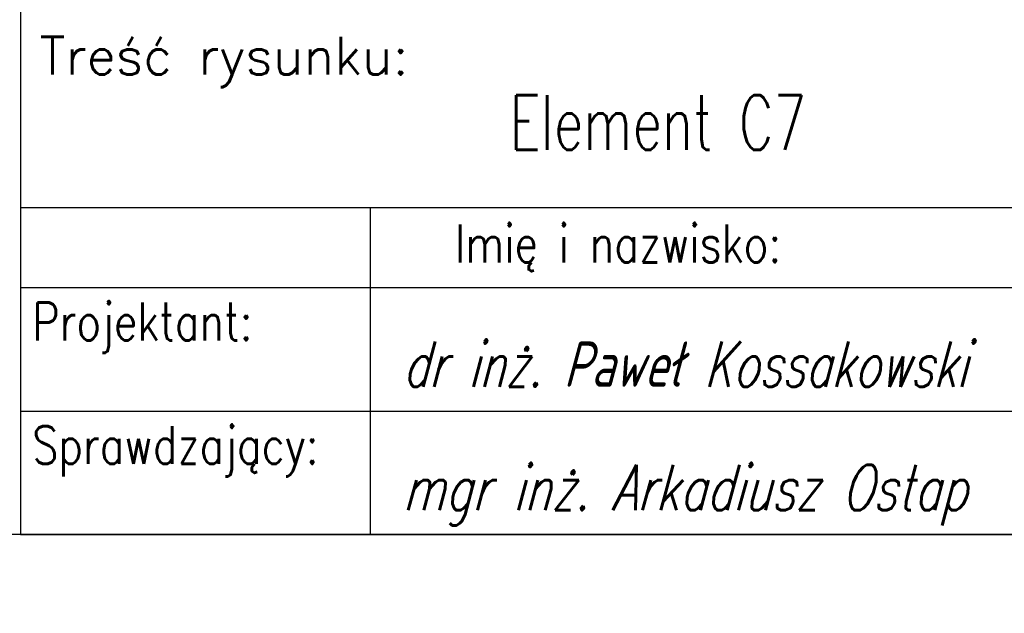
# Model space of a CAD drawing. Header units: millimetres. Extents: x -34919 to 306996, y -293018 to -145733.
# Tile 172 of 256: x 81602 to 82053, y -196154 to -195882. Entities that reach past the tile are written whole.
import ezdxf
from ezdxf.enums import TextEntityAlignment as Align

# ---------------------------------------------------------------- set-up
doc = ezdxf.new("R2010")
doc.units = ezdxf.units.MM
doc.header["$LTSCALE"] = 3
doc.layers.add('Prz', color=5, linetype='Continuous')
doc.layers.add('TABELA', color=7, linetype='Continuous')
doc.layers.add('SIATKA', color=5, linetype='Continuous', lineweight=18)
doc.styles.add('NOVE3', font='romans.shx', dxfattribs={"width": 0.7})
doc.styles.add('ROMANS', font='romans.shx')

# ---------------------------------------------------------------- blocks, each defined once
blk = doc.blocks.new('A$C72E22663')
at = {"layer": 'Prz'}
blk.add_lwpolyline([(-1140, 0), (0, 0), (0, 459.29), (-1140, 459.29)], close=True, dxfattribs=at)
at = {"layer": 'TABELA', "color": 3}
for p, q in [((-1140, 149.76), (-248.8, 149.76)), ((-979.9, 56.54), (-979.9, 149.76)), ((-1140, 113.08), (-248.8, 113.08)), ((-979.9, 0), (-979.9, 93.22))]:
    blk.add_line(p, q, dxfattribs=at)
at = {"layer": 'TABELA', "color": 2}
blk.add_line((-1140, 56.54), (-248.8, 56.54), dxfattribs=at)
at = {"layer": 'TABELA', "color": 4, "style": 'ROMANS'}
blk.add_text('Treść rysunku:', height=17.28, rotation=360, dxfattribs=at).set_placement((-1131.24, 210.58))
at = {"layer": 'TABELA', "color": 4, "style": 'ROMANS', "width": 0.8}
for s, p in [('Imię i nazwisko:', (-941.25, 124.65)), ('Projektant:', (-1134.55, 88.91)), ('Sprawdzający:', (-1134.55, 32.37))]:
    blk.add_text(s, height=17.28, rotation=360, dxfattribs=at).set_placement(p)
at = {"layer": 'TABELA', "color": 3, "style": 'ROMANS', "oblique": 15}
for s, width, p, p2 in [('dr inż. Paweł Kossakowski', 0.619896, (-965.19, 67.68), (-706.88, 67.68)), ('mgr inż. Arkadiusz Ostap', 0.641167, (-965.19, 11.14), (-706.88, 11.14))]:
    blk.add_text(s, height=20.736, rotation=360, dxfattribs=dict(at, width=width)).set_placement(p, p2, align=Align.FIT)

msp = doc.modelspace()

# ---------------------------------------------------------------- linework, layer by layer
at = {"layer": 'Prz', "elevation": 0}
msp.add_lwpolyline([(82742.729, -196117.464), (78642.729, -196117.464), (78642.729, -193217.464), (82742.729, -193217.464)], close=True, dxfattribs=at)

# ---------------------------------------------------------------- block references
at = {"layer": 'SIATKA', "color": 42}
msp.add_blockref('A$C72E22663', (82742.729, -196117.464, 0), dxfattribs=at)

# ---------------------------------------------------------------- texts
at = {"color": 20, "insert": (33837.901, -182331.101), "char_height": 300, "width": 16331.01415, "attachment_point": 1, "style": 'NOVE3'}
msp.add_mtext('{\\C1;Wytyczne montażowe\\P\\H0.83333x;\\C3;Podczas montażu należy bezwzględnie przestrzegać dopuszczalnych tolerancji z uwagi na ścisłe dopasowanie elementów amortyzujących ugięcia dźwigarów przekrycia auli.\\P\\H1.2x;\\C1;\\PZabezpieczenia antykorozyjne.\\C256;\\P\\H0.83333x;\\C3;Wszystkie elementy stalowe konstrukcji należy poddać ocynkowaniu ogniowemu.\\PKonstrukcje przeznaczone do cynkowania ogniowego powinny odpowiadać następującym warunkom:\\P\\pl900;^I1. Spoiny powinny być wykonane metodą półautomatyczną w osłonie gazów ochronnych. Nie zaleca się spawania elektrodą otuloną, ze względu na złą jakość powłoki cynkowej na spoinach.\\P^I2. Powierzchnia konstrukcji powinna być wolna od: zawalcowań, zgorzelin, odprysków po spawaniu, ostrych krawędzi, zanieczyszczeń farbami, olejami, emulsjami oraz innymi materiałami stosowanymi przy trasowaniu, znakowaniu, spawaniu, wierceniu itp. W przypadku spawania elektrodą należy dokładnie usunąć otulinę spawalniczą w celu zminimalizowania wad powłoki. Po ocynkowaniu uwydatnią się wady jakości powierzchni stali np. zawalcowania, rysy traserskie, zeszlifowania, pory, odpryski spawalnicze, wadliwe spoiny.\\P^I3. Elementy konstrukcyjne powinny posiadać odpowiednie otwory technologiczne do odpowietrzenia, swobodnego przepływu cynku zewnątrz i wewnątrz elementu oraz do podwieszenia (mogą być przyspawane uchwyty z blachy z otworami).\\P^I4. W przypadku powierzchni spawanych na zakładkę, spoina powinna być szczelna ze wszystkich stron (spawana na około), a nakładki szczelnie przylegać do konstrukcji. Przekroje skrzynkowe oraz powierzchnie nakładające się mogą powodować uszkodzenie konstrukcji - pękanie spoin.\\P^I5. Każdy element konstrukcyjny powinien składać się z jednego gatunku stali.\\P^I6. Konstrukcje nie powinny posiadać małych szczelin lub wnęk. Spoiny powinny być szczelne i zamknięte wokół elementu, ponieważ w przeciwnym przypadku mogą po cynkowaniu wylewać się z nich resztki topnika i kwasu pogarszając jakość powłoki (tzw. "krwawe wycieki").\\P^I7. Naddatek wymiarowy dla otworów pod śruby powinien wynosić 1 - 2 mm.\\PTermiczne oddziaływanie kąpieli cynkowej uwalnia w elementach naprężenia wewnętrzne, co może powodować odkształcenia. Szczególnie uwidacznia się to w elementach spawanych. Dotyczy to także dwuteowników spawanych, których odkształcenia po cynkowaniu mogą przekroczyć dopuszczalne normy, oraz nie usztywnionych arkuszy blach i otwartych kształtowników giętych.\\P\\C256;\\P\\pl0;\\H1.2x;\\C1;Malowanie konstrukcji.\\P\\H0.83333x;\\C3;Wszystkie elementy stalowe konstrukcji należy pomalować proszkowo na kolor RAL 9011}', dxfattribs=at)
at = {"layer": 'TABELA', "color": 2, "style": 'ROMANS', "width": 0.7}
msp.add_text('Element C7', height=25, rotation=360, dxfattribs=at).set_placement((81826.435, -195941.317, 0))

doc.saveas('drawing.dxf')
